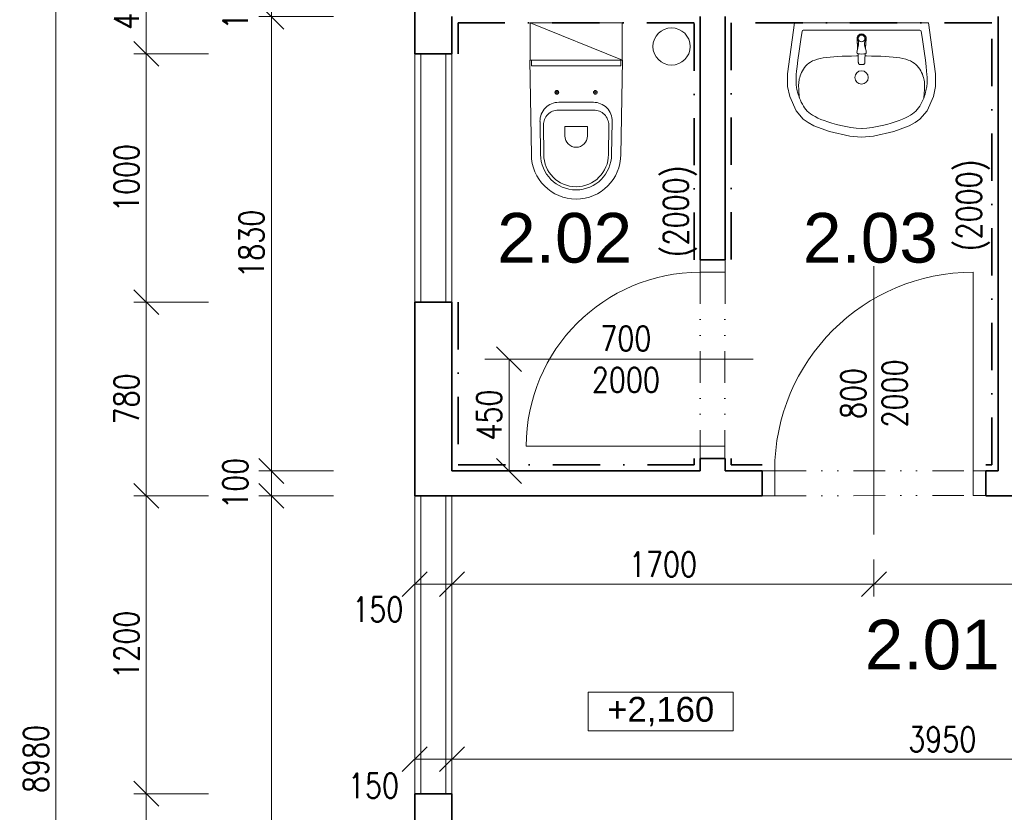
# Model space of a CAD drawing. Header units: millimetres. Extents: x -485339 to 286898, y -1189934 to 1602269.
# Tile 50 of 230: x -76196 to -72230, y -1084377 to -1081185. Entities that reach past the tile are written whole.
import ezdxf

# ---------------------------------------------------------------- set-up
doc = ezdxf.new("R2010")
doc.units = ezdxf.units.MM
doc.header["$LTSCALE"] = 10
doc.linetypes.add('DASHDOT', pattern=[25.4, 12.7, -6.35, 0, -6.35])
doc.linetypes.add('DĚLICÍ2', pattern=[15.875, 6.35, -3.175, 0, -3.175, 0, -3.175])
doc.layers.get('Defpoints').update_dxf_attribs({"lineweight": 0})
for name, color, linetype, lineweight in [('N_dveře', 10, 'Continuous', 18), ('N_ker.dlažba', 10, 'DASHDOT', 35), ('N_popis', 10, 'Continuous', 18), ('N_popis_otvory', 10, 'Continuous', 18), ('St__otvory_dveře', 40, 'Continuous', 18), ('St_kóty', 132, 'Continuous', 18), ('St_otvory_okna', 40, 'Continuous', 18), ('St_plocha_místnosti', 250, 'Continuous', 18), ('St_zařizovací předměty', 252, 'Continuous', 18), ('St_čáry_obrys', 5, 'Continuous', 35), ('St_čáry_plné', 250, 'Continuous', 18), ('ZTI_ST_kanalda', 234, 'Continuous', 18)]:
    doc.layers.add(name, color=color, linetype=linetype, lineweight=lineweight)
doc.styles.add('1_50', font='arial.ttf', dxfattribs={"height": 100})
doc.styles.add('Andy', font='arial.ttf')
doc.styles.get("Standard").update_dxf_attribs({"font": 'simplex.shx', "width": 0.8})
doc.dimstyles.new('stavebníM50 vnitřní', dxfattribs={"dimtxt": 100, "dimasz": 100, "dimexe": 50, "dimexo": 100, "dimgap": 30, "dimtad": 1, "dimdec": 0, "dimtxsty": 'Standard', "dimblk": 'OBLIQUE', "dimcen": 2.5, "dimclrd": 256, "dimclre": 256, "dimclrt": 256, "dimadec": 0, "dimazin": 0, "dimtfac": 1, "dimtdec": 0, "dimtmove": 2, "dimatfit": 2, "dimldrblk": 'OBLIQUE', "dimfxl": 250, "dimfxlon": 1, "dimlwd": -1, "dimlwe": -1, "dimarcsym": 0})

# ---------------------------------------------------------------- blocks, each defined once
blk = doc.blocks.new('G$CC1796412')
at = {"layer": 'St__otvory_dveře', "color": 0, "ltscale": 2}
blk.add_lwpolyline([(850, 0.8), (850, 800.8)], dxfattribs=at)
at = {"layer": 'St__otvory_dveře', "ltscale": 2}
for points in [[(50, 0), (0, 0), (0, -100), (50, -100)], [(900, 0.8), (850, 0.8), (850, -99.2), (900, -99.2)]]:
    blk.add_lwpolyline(points, close=True, dxfattribs=at)
at = {"layer": 'St__otvory_dveře', "linetype": 'DĚLICÍ2', "ltscale": 2}
for points in [[(50, 0), (850, 0.8)], [(50, -100), (850, -99.2)]]:
    blk.add_lwpolyline(points, dxfattribs=at)
at = {"layer": 'St__otvory_dveře', "color": 0, "ltscale": 2}
blk.add_arc((850, 0.8), 800, 90, 180, dxfattribs=at)
blk = doc.blocks.new('G$CB4A84410')
at = {"layer": 'St__otvory_dveře', "ltscale": 2}
for points in [[(100, -50), (100, 0), (0, 0), (0, -50)], [(100.8, -800), (100.8, -750), (0.8, -750), (0.8, -800)]]:
    blk.add_lwpolyline(points, close=True, dxfattribs=at)
at = {"layer": 'St__otvory_dveře', "linetype": 'DĚLICÍ2', "ltscale": 2}
for points in [[(0, -50), (0.8, -750)], [(100, -50), (100.8, -750)]]:
    blk.add_lwpolyline(points, dxfattribs=at)
at = {"layer": 'St__otvory_dveře', "color": 0, "ltscale": 2}
blk.add_lwpolyline([(100.8, -750), (800.8, -750)], dxfattribs=at)
blk.add_arc((100.8, -750), 700, 0, 90, dxfattribs=at)
blk = doc.blocks.new('19252405')
at = {"color": 0}
for p, q in [((-297.4, 289), (-354.4, 263.7)), ((-256, 297.9), (-297.4, 289)), ((-205.9, 297.8), (-256, 297.9)), ((-0.1, 270), (-205.9, 297.8)), ((-354.4, 263.7), (-387.8, 235.1)), ((-328.1, 238.5), (-335.7, 234)), ((-319.9, 242.7), (-328.1, 238.5)), ((-311.4, 246.6), (-319.9, 242.7)), ((-303, 250), (-311.4, 246.6)), ((-294.7, 253.1), (-303, 250)), ((-296.5, 251), (-303, 250)), ((-289.1, 251.8), (-296.5, 251)), ((-287, 255.6), (-294.7, 253.1)), ((-281, 252.4), (-289.1, 251.8)), ((-279.9, 257.7), (-287, 255.6)), ((-272.6, 252.9), (-281, 252.4)), ((-273.6, 259.4), (-279.9, 257.7)), ((-267.9, 260.7), (-273.6, 259.4)), ((-264.3, 253.2), (-272.6, 252.9)), ((-262.5, 261.7), (-267.9, 260.7)), ((-256.6, 253.4), (-264.3, 253.2)), ((-257.4, 262.5), (-262.5, 261.7)), ((-252.3, 263.1), (-257.4, 262.5)), ((-249.5, 253.4), (-256.6, 253.4)), ((-247.3, 263.5), (-252.3, 263.1)), ((-243.2, 253.2), (-249.5, 253.4)), ((-242, 263.9), (-247.3, 263.5)), ((-237.2, 252.7), (-243.2, 253.2)), ((-236, 264), (-242, 263.9)), ((-231.5, 252), (-237.2, 252.7)), ((-228.7, 263.9), (-236, 264)), ((-225.7, 250.8), (-231.5, 252)), ((-219.5, 263.5), (-228.7, 263.9)), ((-219.7, 249.3), (-225.7, 250.8)), ((-213.4, 247.2), (-219.7, 249.3)), ((-208.3, 262.9), (-219.5, 263.5)), ((-206.7, 244.7), (-213.4, 247.2)), ((-194.3, 261.8), (-208.3, 262.9)), ((-199.8, 241.7), (-206.7, 244.7)), ((-192.9, 238.2), (-199.8, 241.7)), ((-175.7, 260), (-194.3, 261.8)), ((-186.2, 234.2), (-192.9, 238.2)), ((-149.9, 256.8), (-175.7, 260)), ((-114.5, 252), (-149.9, 256.8)), ((-67.2, 245), (-114.5, 252)), ((-34.3, 239.9), (-67.2, 245)), ((-0.1, 270), (0.1, -270)), ((-402, 215.6), (-415, 191.7)), ((-387.8, 235.1), (-402, 215.6)), ((-366.9, 205.2), (-372.4, 197)), ((-361.2, 212.3), (-366.9, 205.2)), ((-355.4, 218.6), (-361.2, 212.3)), ((-349.3, 224.2), (-355.4, 218.6)), ((-342.8, 229.3), (-349.3, 224.2)), ((-335.7, 234), (-342.8, 229.3)), ((-179.7, 229.6), (-186.2, 234.2)), ((-173.6, 224.5), (-179.7, 229.6)), ((-168, 218.8), (-173.6, 224.5)), ((-162.7, 212.4), (-168, 218.8)), ((-158, 205.2), (-162.7, 212.4)), ((-153.7, 197.1), (-158, 205.2)), ((-30.1, 235), (-29.9, -235)), ((-415, 191.7), (-438, 129.3)), ((-388.8, 164.5), (-394.1, 150.9)), ((-383.4, 176.7), (-388.8, 164.5)), ((-377.9, 187.5), (-383.4, 176.7)), ((-372.4, 197), (-377.9, 187.5)), ((-149.9, 188), (-153.7, 197.1)), ((-146.7, 177.9), (-149.9, 188)), ((-143.9, 166.8), (-146.7, 177.9)), ((-141.5, 154.5), (-143.9, 166.8)), ((-438, 129.3), (-456.2, 47.3)), ((-404.5, 119.4), (-409.5, 101.6)), ((-399.3, 135.8), (-404.5, 119.4)), ((-394.1, 150.9), (-399.3, 135.8)), ((-139.5, 141.3), (-141.5, 154.5)), ((-137.9, 127), (-139.5, 141.3)), ((-136.6, 111.6), (-137.9, 127)), ((-414.2, 82.9), (-418.2, 63.2)), ((-409.5, 101.6), (-414.2, 82.9)), ((-135.5, 95.2), (-136.6, 111.6)), ((-134.7, 77.8), (-135.5, 95.2)), ((-456.2, 47.3), (-460, -0.1)), ((-421.5, 42.6), (-423.8, 21.2)), ((-418.2, 63.2), (-421.5, 42.6)), ((-134.1, 59.5), (-134.7, 77.8)), ((-133.8, 40.3), (-134.1, 59.5)), ((-133.5, 20.5), (-133.8, 40.3)), ((-423.8, 21.2), (-425.1, -1.9)), ((-423.8, -21.5), (-425.1, 1.7)), ((-167.6, 4.8), (-167.7, 2.2)), ((-167.7, 2.2), (-167.7, 0)), ((-167.5, 6.7), (-167.6, 4.8)), ((-167.4, 8), (-167.5, 6.7)), ((-167.2, 9), (-167.4, 8)), ((-167, 9.6), (-167.2, 9)), ((-166.7, 10.2), (-167, 9.6)), ((-166.5, 10.7), (-166.7, 10.2)), ((-166.2, 11.1), (-166.5, 10.7)), ((-165.8, 11.4), (-166.2, 11.1)), ((-165.5, 11.7), (-165.8, 11.4)), ((-165.1, 11.9), (-165.5, 11.7)), ((-164.7, 12.1), (-165.1, 11.9)), ((-164.2, 12.3), (-164.7, 12.1)), ((-163.7, 12.5), (-164.2, 12.3)), ((-163.2, 12.6), (-163.7, 12.5)), ((-162.5, 12.7), (-163.2, 12.6)), ((-161.8, 12.9), (-162.5, 12.7)), ((-160.9, 13), (-161.8, 12.9)), ((-159.9, 13), (-160.9, 13)), ((-158.7, 13.1), (-159.9, 13)), ((-157.3, 13.2), (-158.7, 13.1)), ((-155.5, 13.3), (-157.3, 13.2)), ((-153.4, 13.3), (-155.5, 13.3)), ((-150.9, 13.4), (-153.4, 13.3)), ((-148.1, 13.5), (-150.9, 13.4)), ((-145, 13.6), (-148.1, 13.5)), ((-141.7, 13.6), (-145, 13.6)), ((-138.2, 13.8), (-141.7, 13.6)), ((-134.6, 13.9), (-138.2, 13.8)), ((-131.1, 14), (-134.6, 13.9)), ((-133.5, 13.9), (-133.5, 20.5)), ((-127.5, 14.2), (-131.1, 14)), ((-124.2, 14.4), (-127.5, 14.2)), ((-125.2, 8.9), (-125.9, 0)), ((-124.7, 12.6), (-125.2, 8.9)), ((-123.5, 16.6), (-124.7, 12.6)), ((-122.5, 18), (-123.5, 16.6)), ((-120.2, 19), (-122.5, 18)), ((-113.5, 18.2), (-120.2, 19)), ((-100.4, 14.6), (-113.5, 18.2)), ((-101.7, 15.8), (-104.1, 15.6)), ((-99.2, 15.9), (-101.7, 15.8)), ((-90.4, 12.4), (-100.4, 14.6)), ((-96.8, 16.1), (-99.2, 15.9)), ((-94.8, 16.2), (-96.8, 16.1)), ((-92.9, 16.4), (-94.8, 16.2)), ((-91.1, 16.5), (-92.9, 16.4)), ((-89.5, 16.6), (-91.1, 16.5)), ((-85, 11.7), (-90.4, 12.4)), ((-88, 16.7), (-89.5, 16.6)), ((-86.5, 16.8), (-88, 16.7)), ((-85, 16.9), (-86.5, 16.8)), ((-83.5, 17), (-85, 16.9)), ((-80.9, 12), (-85, 11.7)), ((-82, 17.1), (-83.5, 17)), ((-80.6, 17.2), (-82, 17.1)), ((-76.4, 13), (-80.9, 12)), ((-79.2, 17.3), (-80.6, 17.2)), ((-78, 17.4), (-79.2, 17.3)), ((-76.8, 17.5), (-78, 17.4)), ((-75.7, 17.5), (-76.8, 17.5)), ((-70.6, 14.3), (-76.4, 13)), ((-74.6, 17.6), (-75.7, 17.5)), ((-73.6, 17.7), (-74.6, 17.6)), ((-72.5, 17.8), (-73.6, 17.7)), ((-71.4, 17.8), (-72.5, 17.8)), ((-70.3, 17.9), (-71.4, 17.8)), ((-63.6, 15), (-70.6, 14.3)), ((-69, 17.9), (-70.3, 17.9)), ((-67.6, 18), (-69, 17.9)), ((-65.9, 18.1), (-67.6, 18)), ((-64, 18.1), (-65.9, 18.1)), ((-61.7, 18.2), (-64, 18.1)), ((-55.3, 16.9), (-55.3, 16.9)), ((-49.8, 12.9), (-49.8, 12.9)), ((-46.2, 7), (-46.2, 7)), ((-456.2, -47.5), (-460, -0.1)), ((-421.5, -42.8), (-423.8, -21.5)), ((-167.7, -2.3), (-167.7, 0)), ((-167.6, -4.9), (-167.7, -2.3)), ((-167.5, -6.8), (-167.6, -4.9)), ((-167.4, -8.1), (-167.5, -6.8)), ((-167.2, -9), (-167.4, -8.1)), ((-167, -9.7), (-167.2, -9)), ((-166.7, -10.3), (-167, -9.7)), ((-166.4, -10.8), (-166.7, -10.3)), ((-166.1, -11.2), (-166.4, -10.8)), ((-165.8, -11.5), (-166.1, -11.2)), ((-165.5, -11.8), (-165.8, -11.5)), ((-165.1, -12), (-165.5, -11.8)), ((-164.7, -12.2), (-165.1, -12)), ((-164.2, -12.4), (-164.7, -12.2)), ((-163.7, -12.6), (-164.2, -12.4)), ((-163.2, -12.7), (-163.7, -12.6)), ((-162.5, -12.8), (-163.2, -12.7)), ((-161.8, -12.9), (-162.5, -12.8)), ((-160.9, -13), (-161.8, -12.9)), ((-159.9, -13.1), (-160.9, -13)), ((-158.7, -13.2), (-159.9, -13.1)), ((-157.3, -13.3), (-158.7, -13.2)), ((-155.5, -13.3), (-157.3, -13.3)), ((-153.4, -13.4), (-155.5, -13.3)), ((-150.9, -13.5), (-153.4, -13.4)), ((-148.1, -13.5), (-150.9, -13.5)), ((-145, -13.6), (-148.1, -13.5)), ((-141.6, -13.7), (-145, -13.6)), ((-138.2, -13.8), (-141.6, -13.7)), ((-134.6, -13.9), (-138.2, -13.8)), ((-131, -14.1), (-134.6, -13.9)), ((-133.5, -20.5), (-133.7, -40.4)), ((-133.5, -14), (-133.5, -20.5)), ((-127.5, -14.3), (-131, -14.1)), ((-124.2, -14.4), (-127.5, -14.3)), ((-125.2, -8.9), (-125.9, 0)), ((-124.7, -12.6), (-125.2, -8.9)), ((-123.4, -16.6), (-124.7, -12.6)), ((-122.5, -18.1), (-123.4, -16.6)), ((-120.2, -19.1), (-122.5, -18.1)), ((-113.5, -18.2), (-120.2, -19.1)), ((-100.4, -14.7), (-113.5, -18.2)), ((-101.7, -15.8), (-104.1, -15.6)), ((-99.2, -16), (-101.7, -15.8)), ((-90.4, -12.4), (-100.4, -14.7)), ((-96.8, -16.1), (-99.2, -16)), ((-94.7, -16.3), (-96.8, -16.1)), ((-92.9, -16.4), (-94.7, -16.3)), ((-91.1, -16.5), (-92.9, -16.4)), ((-89.5, -16.6), (-91.1, -16.5)), ((-85, -11.7), (-90.4, -12.4)), ((-88, -16.7), (-89.5, -16.6)), ((-86.5, -16.8), (-88, -16.7)), ((-85, -16.9), (-86.5, -16.8)), ((-80.8, -12.1), (-85, -11.7)), ((-83.5, -17), (-85, -16.9)), ((-82, -17.1), (-83.5, -17)), ((-80.6, -17.2), (-82, -17.1)), ((-76.4, -13), (-80.8, -12.1)), ((-79.2, -17.3), (-80.6, -17.2)), ((-78, -17.4), (-79.2, -17.3)), ((-76.8, -17.5), (-78, -17.4)), ((-75.7, -17.6), (-76.8, -17.5)), ((-70.6, -14.3), (-76.4, -13)), ((-74.6, -17.7), (-75.7, -17.6)), ((-73.5, -17.7), (-74.6, -17.7)), ((-72.5, -17.8), (-73.5, -17.7)), ((-71.4, -17.9), (-72.5, -17.8)), ((-70.3, -17.9), (-71.4, -17.9)), ((-63.6, -15), (-70.6, -14.3)), ((-69, -18), (-70.3, -17.9)), ((-67.6, -18), (-69, -18)), ((-65.9, -18.1), (-67.6, -18)), ((-63.9, -18.2), (-65.9, -18.1)), ((-61.6, -18.2), (-63.9, -18.2)), ((-55.3, -16.9), (-55.3, -16.9)), ((-49.8, -12.9), (-49.8, -12.9)), ((-46.2, -7.1), (-46.2, -7.1)), ((-44.9, 0), (-44.9, 0)), ((-438, -129.6), (-456.2, -47.5)), ((-418.2, -63.4), (-421.5, -42.8)), ((-414.1, -83.1), (-418.2, -63.4)), ((-134.7, -77.8), (-135.5, -95.2)), ((-134.1, -59.5), (-134.7, -77.8)), ((-133.7, -40.4), (-134.1, -59.5)), ((-409.5, -101.8), (-414.1, -83.1)), ((-404.4, -119.5), (-409.5, -101.8)), ((-136.5, -111.6), (-137.8, -127)), ((-135.5, -95.2), (-136.5, -111.6)), ((-414.9, -191.9), (-438, -129.6)), ((-399.3, -136), (-404.4, -119.5)), ((-394, -151.1), (-399.3, -136)), ((-388.7, -164.7), (-394, -151.1)), ((-141.4, -154.6), (-143.8, -166.8)), ((-139.4, -141.4), (-141.4, -154.6)), ((-137.8, -127), (-139.4, -141.4)), ((-401.9, -215.8), (-414.9, -191.9)), ((-383.3, -176.9), (-388.7, -164.7)), ((-377.8, -187.7), (-383.3, -176.9)), ((-372.3, -197.1), (-377.8, -187.7)), ((-366.8, -205.3), (-372.3, -197.1)), ((-153.6, -197.1), (-157.9, -205.2)), ((-149.9, -188.1), (-153.6, -197.1)), ((-146.6, -178), (-149.9, -188.1)), ((-143.8, -166.8), (-146.6, -178)), ((-387.7, -235.3), (-401.9, -215.8)), ((-354.3, -263.9), (-387.7, -235.3)), ((-361.1, -212.5), (-366.8, -205.3)), ((-355.3, -218.8), (-361.1, -212.5)), ((-349.1, -224.4), (-355.3, -218.8)), ((-342.6, -229.5), (-349.1, -224.4)), ((-335.6, -234.2), (-342.6, -229.5)), ((-328, -238.7), (-335.6, -234.2)), ((-186.1, -234.3), (-192.8, -238.3)), ((-179.6, -229.7), (-186.1, -234.3)), ((-173.5, -224.6), (-179.6, -229.7)), ((-167.9, -218.9), (-173.5, -224.6)), ((-162.6, -212.5), (-167.9, -218.9)), ((-157.9, -205.2), (-162.6, -212.5)), ((-297.3, -289.2), (-354.3, -263.9)), ((-319.8, -242.9), (-328, -238.7)), ((-311.3, -246.7), (-319.8, -242.9)), ((-302.9, -250.2), (-311.3, -246.7)), ((-296.4, -251.1), (-302.9, -250.2)), ((-294.6, -253.2), (-302.9, -250.2)), ((-289, -251.9), (-296.4, -251.1)), ((-286.8, -255.8), (-294.6, -253.2)), ((-280.8, -252.6), (-289, -251.9)), ((-279.8, -257.9), (-286.8, -255.8)), ((-272.5, -253), (-280.8, -252.6)), ((-273.5, -259.5), (-279.8, -257.9)), ((-267.7, -260.8), (-273.5, -259.5)), ((-264.2, -253.4), (-272.5, -253)), ((-262.4, -261.8), (-267.7, -260.8)), ((-256.4, -253.5), (-264.2, -253.4)), ((-257.3, -262.6), (-262.4, -261.8)), ((-252.2, -263.2), (-257.3, -262.6)), ((-249.4, -253.5), (-256.4, -253.5)), ((-247.1, -263.7), (-252.2, -263.2)), ((-243, -253.3), (-249.4, -253.5)), ((-241.9, -264), (-247.1, -263.7)), ((-237.1, -252.9), (-243, -253.3)), ((-235.9, -264.1), (-241.9, -264)), ((-231.4, -252.1), (-237.1, -252.9)), ((-228.5, -264), (-235.9, -264.1)), ((-225.6, -250.9), (-231.4, -252.1)), ((-219.4, -263.7), (-228.5, -264)), ((-219.6, -249.4), (-225.6, -250.9)), ((-213.2, -247.3), (-219.6, -249.4)), ((-208.1, -263), (-219.4, -263.7)), ((-206.6, -244.8), (-213.2, -247.3)), ((-194.2, -261.9), (-208.1, -263)), ((-199.7, -241.8), (-206.6, -244.8)), ((0.1, -270), (-205.7, -297.9)), ((-192.8, -238.3), (-199.7, -241.8)), ((-175.6, -260), (-194.2, -261.9)), ((-149.8, -256.9), (-175.6, -260)), ((-114.4, -252.1), (-149.8, -256.9)), ((-67, -245.1), (-114.4, -252.1)), ((-34.2, -239.9), (-67, -245.1)), ((-255.9, -298), (-297.3, -289.2)), ((-205.7, -297.9), (-255.9, -298))]:
    blk.add_line(p, q, dxfattribs=at)
for centre, major_axis, start_param, end_param in [((-35.1, 235), (3.54, 3.54), 5.498034, 6.914051), ((-220, -0.1), (19.1, 19.1), 0.785398, 7.068583), ((-62.9, 0), (-9.75, 9.75), -0.785398, 5.497787), ((-62.9, 0), (10.6, 10.6), 3.881371, 7.115283), ((-61.7, 2.9), (-10.9, 10.9), -1.209553, -0.785152), ((-62.3, 1.5), (11.9, 11.9), 6.239989, 6.644428), ((-63.3, 0.6), (-12.9, 12.9), 4.290124, 4.669192), ((-64.8, 0), (-14, 14), 3.927237, 4.290124), ((-61.7, -2.9), (-10.9, 10.9), 2.356441, 2.780842), ((-62.3, -1.5), (11.9, 11.9), 4.351639, 4.756078), ((-63.3, -0.6), (-12.9, 12.9), 3.185282, 3.564351), ((-64.8, 0), (-14, 14), 3.564351, 3.927237), ((-34.9, -235), (-3.54, 3.54), 2.51122, 3.927237)]:
    blk.add_ellipse(centre, major_axis=major_axis, ratio=1, start_param=start_param, end_param=end_param, dxfattribs=at)
blk = doc.blocks.new('A$C013A1A01')
at = {"layer": 'St_zařizovací předměty', "color": 0}
for p, q in [((0, 560), (6.8, 176.7)), ((373.6, 560), (0, 560)), ((6.5, 560.1), (6.9, 537)), ((367.1, 560.1), (366.7, 537)), ((373.6, 560), (366.8, 176.7)), ((366.7, 537), (6.9, 537)), ((109.3, 437.5), (109.3, 422.5)), ((264.3, 437.5), (264.3, 422.5)), ((101.8, 430), (116.8, 430)), ((271.8, 430), (256.8, 430)), ((186.8, 358.5), (115.3, 358.5)), ((186.8, 390), (117.3, 390)), ((186.8, 390), (256.3, 390)), ((186.8, 358.5), (258.3, 358.5)), ((41.4, 312.6), (43.8, 177.4)), ((55.3, 298), (56.4, 177.6)), ((141.4, 291.1), (141.4, 254.2)), ((186.8, 292.1), (142.4, 292.1)), ((186.8, 292.1), (231.2, 292.1)), ((232.2, 291.1), (232.2, 254.2)), ((318.3, 298), (317.2, 177.6)), ((332.3, 312.6), (329.8, 177.4))]:
    blk.add_line(p, q, dxfattribs=at)
blk.add_lwpolyline([(1.8, 560), (371.8, 560), (371.8, 710), (1.8, 710)], close=True, dxfattribs=at)
blk.add_lwpolyline([(1.8, 710), (373.6, 560)], dxfattribs=at)
for centre in [(109.3, 430), (264.3, 430)]:
    blk.add_circle(centre, 7.5, dxfattribs=at)
for centre, radius, start, end in [((117.3, 314), 76, 90, 181.0487), ((115.3, 298.5), 60, 90, 180.5216), ((256.3, 314), 76, 358.9513, 90), ((258.3, 298.5), 60, 359.4784, 90), ((142.4, 291.1), 1, 90, 180), ((231.2, 291.1), 1, 0, 90), ((186.8, 254.2), 45.4, 180, 270), ((186.8, 254.2), 45.4, 270, 0), ((186.8, 180), 180, 180, 270), ((186.8, 180), 143, 180, 270), ((186.8, 180), 130.4, 180, 270), ((186.8, 180), 143, 270, 0), ((186.8, 180), 130.4, 270, 0), ((186.8, 180), 180, 270, 0)]:
    blk.add_arc(centre, radius, start, end, dxfattribs=at)
blk = doc.blocks.new('_OBLIQUE')
at = {"color": 0, "linetype": 'ByBlock'}
blk.add_line((-0.5, -0.5), (0.5, 0.5), dxfattribs=at)
blk = doc.blocks.new('*D6342')
at = {"layer": 'Defpoints', "color": 0}
for p in [(-74454.9, -1081072.4), (-75182.4, -1081172.4), (-74454.9, -1081172.4)]:
    blk.add_point(p, dxfattribs=at)
at = {"layer": 'St_kóty'}
for p, q in [((-74932.4, -1081072.4), (-75232.4, -1081072.4)), ((-75182.4, -1081072.4), (-75182.4, -1081172.4)), ((-74932.4, -1081172.4), (-75232.4, -1081172.4))]:
    blk.add_line(p, q, dxfattribs=at)
at = {"layer": 'St_kóty', "linetype": 'ByBlock', "xscale": 100, "yscale": 100, "zscale": 100}
for p, rotation in [((-75182.4, -1081072.4), 90), ((-75182.4, -1081172.4), 270)]:
    blk.add_blockref('_OBLIQUE', p, dxfattribs=dict(at, rotation=rotation))
at = {"layer": 'St_kóty', "insert": (-75327.4, -1081122.4), "char_height": 100, "attachment_point": 5, "rotation": 90}
blk.add_mtext('100', dxfattribs=at)
blk = doc.blocks.new('*D6343')
at = {"layer": 'Defpoints', "color": 0}
for p in [(-74454.9, -1081172.4), (-75182.4, -1083002.4), (-74454.9, -1083002.4)]:
    blk.add_point(p, dxfattribs=at)
at = {"layer": 'St_kóty'}
for p, q in [((-74932.4, -1081172.4), (-75232.4, -1081172.4)), ((-75182.4, -1081172.4), (-75182.4, -1083002.4)), ((-74932.4, -1083002.4), (-75232.4, -1083002.4))]:
    blk.add_line(p, q, dxfattribs=at)
at = {"layer": 'St_kóty', "linetype": 'ByBlock', "xscale": 100, "yscale": 100, "zscale": 100}
for p, rotation in [((-75182.4, -1081172.4), 90), ((-75182.4, -1083002.4), 270)]:
    blk.add_blockref('_OBLIQUE', p, dxfattribs=dict(at, rotation=rotation))
at = {"layer": 'St_kóty', "insert": (-75262.4, -1082087.4), "char_height": 100, "attachment_point": 5, "rotation": 90}
blk.add_mtext('1830', dxfattribs=at)
blk = doc.blocks.new('*D6344')
at = {"layer": 'Defpoints', "color": 0}
for p in [(-74454.9, -1083002.4), (-75182.4, -1083102.4), (-74454.9, -1083102.4)]:
    blk.add_point(p, dxfattribs=at)
at = {"layer": 'St_kóty'}
for p, q in [((-74932.4, -1083002.4), (-75232.4, -1083002.4)), ((-75182.4, -1083002.4), (-75182.4, -1083102.4)), ((-74932.4, -1083102.4), (-75232.4, -1083102.4))]:
    blk.add_line(p, q, dxfattribs=at)
at = {"layer": 'St_kóty', "linetype": 'ByBlock', "xscale": 100, "yscale": 100, "zscale": 100}
for p, rotation in [((-75182.4, -1083002.4), 90), ((-75182.4, -1083102.4), 270)]:
    blk.add_blockref('_OBLIQUE', p, dxfattribs=dict(at, rotation=rotation))
at = {"layer": 'St_kóty', "insert": (-75327.4, -1083052.4), "char_height": 100, "attachment_point": 5, "rotation": 90}
blk.add_mtext('100', dxfattribs=at)
blk = doc.blocks.new('*D6345')
at = {"layer": 'Defpoints', "color": 0}
for p in [(-74454.9, -1083102.4), (-75182.4, -1088502.4), (-74454.9, -1088502.4)]:
    blk.add_point(p, dxfattribs=at)
at = {"layer": 'St_kóty'}
for p, q in [((-74932.4, -1083102.4), (-75232.4, -1083102.4)), ((-75182.4, -1083102.4), (-75182.4, -1088502.4)), ((-74932.4, -1088502.4), (-75232.4, -1088502.4))]:
    blk.add_line(p, q, dxfattribs=at)
at = {"layer": 'St_kóty', "linetype": 'ByBlock', "xscale": 100, "yscale": 100, "zscale": 100}
for p, rotation in [((-75182.4, -1083102.4), 90), ((-75182.4, -1088502.4), 270)]:
    blk.add_blockref('_OBLIQUE', p, dxfattribs=dict(at, rotation=rotation))
at = {"layer": 'St_kóty', "insert": (-75262.4, -1085802.4), "char_height": 100, "attachment_point": 5, "rotation": 90}
blk.add_mtext('5400', dxfattribs=at)
blk = doc.blocks.new('*D6347')
at = {"layer": 'Defpoints', "color": 0}
for p in [(-75686.2, -1084302.4), (-74604.9, -1084302.4), (-74604.9, -1088652.4)]:
    blk.add_point(p, dxfattribs=at)
at = {"layer": 'St_kóty'}
for p, q in [((-75436.2, -1084302.4), (-75736.2, -1084302.4)), ((-75686.2, -1088652.4), (-75686.2, -1084302.4)), ((-75436.2, -1088652.4), (-75736.2, -1088652.4))]:
    blk.add_line(p, q, dxfattribs=at)
at = {"layer": 'St_kóty', "linetype": 'ByBlock', "xscale": 100, "yscale": 100, "zscale": 100}
for p, rotation in [((-75686.2, -1084302.4), 90), ((-75686.2, -1088652.4), 270)]:
    blk.add_blockref('_OBLIQUE', p, dxfattribs=dict(at, rotation=rotation))
at = {"layer": 'St_kóty', "insert": (-75766.2, -1086477.4), "char_height": 100, "attachment_point": 5, "rotation": 90}
blk.add_mtext('4350', dxfattribs=at)
blk = doc.blocks.new('*D6348')
at = {"layer": 'Defpoints', "color": 0}
for p in [(-75686.2, -1083102.4), (-74604.9, -1083102.4), (-74604.9, -1084302.4)]:
    blk.add_point(p, dxfattribs=at)
at = {"layer": 'St_kóty'}
for p, q in [((-75436.2, -1083102.4), (-75736.2, -1083102.4)), ((-75686.2, -1084302.4), (-75686.2, -1083102.4)), ((-75436.2, -1084302.4), (-75736.2, -1084302.4))]:
    blk.add_line(p, q, dxfattribs=at)
at = {"layer": 'St_kóty', "linetype": 'ByBlock', "xscale": 100, "yscale": 100, "zscale": 100}
for p, rotation in [((-75686.2, -1083102.4), 90), ((-75686.2, -1084302.4), 270)]:
    blk.add_blockref('_OBLIQUE', p, dxfattribs=dict(at, rotation=rotation))
at = {"layer": 'St_kóty', "insert": (-75766.2, -1083702.4), "char_height": 100, "attachment_point": 5, "rotation": 90}
blk.add_mtext('1200', dxfattribs=at)
blk = doc.blocks.new('*D6349')
at = {"layer": 'Defpoints', "color": 0}
for p in [(-75686.2, -1082322.4), (-74579.9, -1082322.4), (-74604.9, -1083102.4)]:
    blk.add_point(p, dxfattribs=at)
at = {"layer": 'St_kóty'}
for p, q in [((-75436.2, -1082322.4), (-75736.2, -1082322.4)), ((-75686.2, -1083102.4), (-75686.2, -1082322.4)), ((-75436.2, -1083102.4), (-75736.2, -1083102.4))]:
    blk.add_line(p, q, dxfattribs=at)
at = {"layer": 'St_kóty', "linetype": 'ByBlock', "xscale": 100, "yscale": 100, "zscale": 100}
for p, rotation in [((-75686.2, -1082322.4), 90), ((-75686.2, -1083102.4), 270)]:
    blk.add_blockref('_OBLIQUE', p, dxfattribs=dict(at, rotation=rotation))
at = {"layer": 'St_kóty', "insert": (-75766.2, -1082712.4), "char_height": 100, "attachment_point": 5, "rotation": 90}
blk.add_mtext('780', dxfattribs=at)
blk = doc.blocks.new('*D6350')
at = {"layer": 'Defpoints', "color": 0}
for p in [(-75686.2, -1081322.4), (-74604.9, -1081322.4), (-74579.9, -1082322.4)]:
    blk.add_point(p, dxfattribs=at)
at = {"layer": 'St_kóty'}
for p, q in [((-75436.2, -1081322.4), (-75736.2, -1081322.4)), ((-75686.2, -1082322.4), (-75686.2, -1081322.4)), ((-75436.2, -1082322.4), (-75736.2, -1082322.4))]:
    blk.add_line(p, q, dxfattribs=at)
at = {"layer": 'St_kóty', "linetype": 'ByBlock', "xscale": 100, "yscale": 100, "zscale": 100}
for p, rotation in [((-75686.2, -1081322.4), 90), ((-75686.2, -1082322.4), 270)]:
    blk.add_blockref('_OBLIQUE', p, dxfattribs=dict(at, rotation=rotation))
at = {"layer": 'St_kóty', "insert": (-75766.2, -1081822.4), "char_height": 100, "attachment_point": 5, "rotation": 90}
blk.add_mtext('1000', dxfattribs=at)
blk = doc.blocks.new('*D6351')
at = {"layer": 'Defpoints', "color": 0}
for p in [(-75686.2, -1080922.4), (-74579.9, -1080922.4), (-74604.9, -1081322.4)]:
    blk.add_point(p, dxfattribs=at)
at = {"layer": 'St_kóty'}
for p, q in [((-75436.2, -1080922.4), (-75736.2, -1080922.4)), ((-75686.2, -1081322.4), (-75686.2, -1080922.4)), ((-75436.2, -1081322.4), (-75736.2, -1081322.4))]:
    blk.add_line(p, q, dxfattribs=at)
at = {"layer": 'St_kóty', "linetype": 'ByBlock', "xscale": 100, "yscale": 100, "zscale": 100}
for p, rotation in [((-75686.2, -1080922.4), 90), ((-75686.2, -1081322.4), 270)]:
    blk.add_blockref('_OBLIQUE', p, dxfattribs=dict(at, rotation=rotation))
at = {"layer": 'St_kóty', "insert": (-75766.2, -1081122.4), "char_height": 100, "attachment_point": 5, "rotation": 90}
blk.add_mtext('400', dxfattribs=at)
blk = doc.blocks.new('*D6354')
at = {"layer": 'Defpoints', "color": 0}
for p in [(-74604.9, -1079672.4), (-76050.7, -1088652.4), (-74604.9, -1088652.4)]:
    blk.add_point(p, dxfattribs=at)
at = {"layer": 'St_kóty'}
for p, q in [((-75800.7, -1079672.4), (-76100.7, -1079672.4)), ((-76050.7, -1079672.4), (-76050.7, -1088652.4)), ((-75800.7, -1088652.4), (-76100.7, -1088652.4))]:
    blk.add_line(p, q, dxfattribs=at)
at = {"layer": 'St_kóty', "linetype": 'ByBlock', "xscale": 100, "yscale": 100, "zscale": 100}
for p, rotation in [((-76050.7, -1079672.4), 90), ((-76050.7, -1088652.4), 270)]:
    blk.add_blockref('_OBLIQUE', p, dxfattribs=dict(at, rotation=rotation))
at = {"layer": 'St_kóty', "insert": (-76130.7, -1084162.4), "char_height": 100, "attachment_point": 5, "rotation": 90}
blk.add_mtext('8980', dxfattribs=at)
blk = doc.blocks.new('*D6355')
at = {"layer": 'Defpoints', "color": 0}
for p in [(-74322.8, -1082552.4), (-74322.8, -1083002.4), (-74224.9, -1083002.4)]:
    blk.add_point(p, dxfattribs=at)
at = {"layer": 'St_kóty'}
for p, q in [((-74224.9, -1082552.4), (-74174.9, -1082552.4)), ((-74224.9, -1082552.4), (-74224.9, -1083002.4)), ((-74224.9, -1083002.4), (-74174.9, -1083002.4))]:
    blk.add_line(p, q, dxfattribs=at)
at = {"layer": 'St_kóty', "linetype": 'ByBlock', "xscale": 100, "yscale": 100, "zscale": 100}
for p, rotation in [((-74224.9, -1082552.4), 90), ((-74224.9, -1083002.4), 270)]:
    blk.add_blockref('_OBLIQUE', p, dxfattribs=dict(at, rotation=rotation))
at = {"layer": 'St_kóty', "insert": (-74304.9, -1082777.4), "char_height": 100, "attachment_point": 5, "rotation": 90}
blk.add_mtext('450', dxfattribs=at)
blk = doc.blocks.new('*D6356')
at = {"layer": 'Defpoints', "color": 0}
for p in [(-74604.9, -1083102.4), (-74454.9, -1083102.4), (-74454.9, -1083458.8)]:
    blk.add_point(p, dxfattribs=at)
at = {"layer": 'St_kóty'}
for p, q in [((-74604.9, -1083208.8), (-74604.9, -1083508.8)), ((-74454.9, -1083208.8), (-74454.9, -1083508.8)), ((-74604.9, -1083458.8), (-74454.9, -1083458.8))]:
    blk.add_line(p, q, dxfattribs=at)
at = {"layer": 'St_kóty', "linetype": 'ByBlock', "xscale": 100, "yscale": 100, "zscale": 100, "rotation": 180}
blk.add_blockref('_OBLIQUE', (-74604.9, -1083458.8), dxfattribs=at)
at = {"layer": 'St_kóty', "linetype": 'ByBlock', "xscale": 100, "yscale": 100, "zscale": 100}
blk.add_blockref('_OBLIQUE', (-74454.9, -1083458.8), dxfattribs=at)
at = {"layer": 'St_kóty', "insert": (-74753.7, -1083560.1), "char_height": 100, "attachment_point": 5}
blk.add_mtext('150', dxfattribs=at)
blk = doc.blocks.new('*D6357')
at = {"layer": 'Defpoints', "color": 0}
for p in [(-74454.9, -1083102.4), (-72754.9, -1083258.9), (-72754.9, -1083458.8)]:
    blk.add_point(p, dxfattribs=at)
at = {"layer": 'St_kóty'}
for p, q in [((-74454.9, -1083208.8), (-74454.9, -1083508.8)), ((-72754.9, -1083358.9), (-72754.9, -1083508.8)), ((-74454.9, -1083458.8), (-72754.9, -1083458.8))]:
    blk.add_line(p, q, dxfattribs=at)
at = {"layer": 'St_kóty', "linetype": 'ByBlock', "xscale": 100, "yscale": 100, "zscale": 100, "rotation": 180}
blk.add_blockref('_OBLIQUE', (-74454.9, -1083458.8), dxfattribs=at)
at = {"layer": 'St_kóty', "linetype": 'ByBlock', "xscale": 100, "yscale": 100, "zscale": 100}
blk.add_blockref('_OBLIQUE', (-72754.9, -1083458.8), dxfattribs=at)
at = {"layer": 'St_kóty', "insert": (-73604.9, -1083378.8), "char_height": 100, "attachment_point": 5}
blk.add_mtext('1700', dxfattribs=at)
blk = doc.blocks.new('*D6358')
at = {"layer": 'Defpoints', "color": 0}
for p in [(-72754.9, -1083258.9), (-71004.9, -1083258.9), (-71004.9, -1083458.8)]:
    blk.add_point(p, dxfattribs=at)
at = {"layer": 'St_kóty'}
for p, q in [((-72754.9, -1083358.9), (-72754.9, -1083508.8)), ((-71004.9, -1083358.9), (-71004.9, -1083508.8)), ((-72754.9, -1083458.8), (-71004.9, -1083458.8))]:
    blk.add_line(p, q, dxfattribs=at)
at = {"layer": 'St_kóty', "linetype": 'ByBlock', "xscale": 100, "yscale": 100, "zscale": 100, "rotation": 180}
blk.add_blockref('_OBLIQUE', (-72754.9, -1083458.8), dxfattribs=at)
at = {"layer": 'St_kóty', "linetype": 'ByBlock', "xscale": 100, "yscale": 100, "zscale": 100}
blk.add_blockref('_OBLIQUE', (-71004.9, -1083458.8), dxfattribs=at)
at = {"layer": 'St_kóty', "insert": (-71879.9, -1083378.8), "char_height": 100, "attachment_point": 5}
blk.add_mtext('1750', dxfattribs=at)
blk = doc.blocks.new('*D6361')
at = {"layer": 'Defpoints', "color": 0}
for p in [(-74454.9, -1084163.2), (-74604.9, -1084302.4), (-74454.9, -1084302.4)]:
    blk.add_point(p, dxfattribs=at)
at = {"layer": 'St_kóty'}
for p, q in [((-74604.9, -1084202.4), (-74604.9, -1084113.2)), ((-74454.9, -1084202.4), (-74454.9, -1084113.2)), ((-74604.9, -1084163.2), (-74454.9, -1084163.2))]:
    blk.add_line(p, q, dxfattribs=at)
at = {"layer": 'St_kóty', "linetype": 'ByBlock', "xscale": 100, "yscale": 100, "zscale": 100, "rotation": 180}
blk.add_blockref('_OBLIQUE', (-74604.9, -1084163.2), dxfattribs=at)
at = {"layer": 'St_kóty', "linetype": 'ByBlock', "xscale": 100, "yscale": 100, "zscale": 100}
blk.add_blockref('_OBLIQUE', (-74454.9, -1084163.2), dxfattribs=at)
at = {"layer": 'St_kóty', "insert": (-74771.1, -1084270.2), "char_height": 100, "attachment_point": 5}
blk.add_mtext('150', dxfattribs=at)
blk = doc.blocks.new('*D6362')
at = {"layer": 'Defpoints', "color": 0}
for p in [(-70504.9, -1084163.2), (-70504.9, -1084163.2), (-74454.9, -1084302.4)]:
    blk.add_point(p, dxfattribs=at)
at = {"layer": 'St_kóty'}
for p, q in [((-70504.9, -1084063.2), (-70504.9, -1084113.2)), ((-74454.9, -1084202.4), (-74454.9, -1084113.2)), ((-74454.9, -1084163.2), (-70504.9, -1084163.2))]:
    blk.add_line(p, q, dxfattribs=at)
at = {"layer": 'St_kóty', "linetype": 'ByBlock', "xscale": 100, "yscale": 100, "zscale": 100, "rotation": 180}
blk.add_blockref('_OBLIQUE', (-74454.9, -1084163.2), dxfattribs=at)
at = {"layer": 'St_kóty', "linetype": 'ByBlock', "xscale": 100, "yscale": 100, "zscale": 100}
blk.add_blockref('_OBLIQUE', (-70504.9, -1084163.2), dxfattribs=at)
at = {"layer": 'St_kóty', "insert": (-72479.9, -1084083.2), "char_height": 100, "attachment_point": 5}
blk.add_mtext('3950', dxfattribs=at)

msp = doc.modelspace()

# ---------------------------------------------------------------- linework, layer by layer
at = {"layer": 'N_ker.dlažba', "ltscale": 1.5}
for points in [[(-73479.9, -1082152.4), (-73479.9, -1081197.4), (-74429.9, -1081197.4), (-74429.9, -1081322.4)], [(-72304.9, -1082977.4), (-72279.9, -1082977.4), (-72279.9, -1081197.4), (-73329.9, -1081197.4), (-73329.9, -1082152.4)], [(-74429.9, -1082322.4), (-74429.9, -1082977.4), (-73479.9, -1082977.4), (-73479.9, -1082952.4)], [(-73329.9, -1082952.4), (-73329.9, -1082977.4), (-73204.9, -1082977.4)]]:
    msp.add_lwpolyline(points, dxfattribs=at)
at = {"layer": 'N_popis_otvory'}
for points in [[(-72754.9, -1083258.9), (-72754.9, -1082177.6)], [(-74322.8, -1082552.4), (-73241.5, -1082552.4)]]:
    msp.add_lwpolyline(points, dxfattribs=at)
at = {"layer": 'St_kóty'}
msp.add_lwpolyline([(-73905.8, -1083894.1), (-73322.5, -1083894.1), (-73322.5, -1084049.4), (-73905.8, -1084049.4)], close=True, dxfattribs=at)
at = {"layer": 'St_otvory_okna', "ltscale": 2}
for points in [[(-74579.9, -1082322.4), (-74579.9, -1081322.4)], [(-74479.9, -1082322.4), (-74479.9, -1081322.4)], [(-74579.9, -1084302.4), (-74579.9, -1083102.4)], [(-74479.9, -1084302.4), (-74479.9, -1083102.4)]]:
    msp.add_lwpolyline(points, dxfattribs=at)
at = {"layer": 'St_čáry_obrys', "ltscale": 2}
for points in [[(-74604.9, -1080922.4), (-74604.9, -1081322.4)], [(-74454.9, -1081172.4), (-74454.9, -1081322.4)], [(-73454.9, -1081172.4), (-73454.9, -1082152.4)], [(-73354.9, -1081172.4), (-73354.9, -1082152.4)], [(-72254.9, -1081172.4), (-72254.9, -1083002.4)], [(-74454.9, -1081322.4), (-74604.9, -1081322.4)], [(-73454.9, -1082152.4), (-73354.9, -1082152.4)], [(-74604.9, -1082322.4), (-74604.9, -1083102.4)], [(-74454.9, -1082322.4), (-74604.9, -1082322.4)], [(-74454.9, -1082322.4), (-74454.9, -1083002.4)], [(-73454.9, -1082952.4), (-73454.9, -1083002.4)], [(-73454.9, -1082952.4), (-73354.9, -1082952.4)], [(-73354.9, -1082952.4), (-73354.9, -1083002.4)], [(-73454.9, -1083002.4), (-74454.9, -1083002.4)], [(-73204.9, -1083002.4), (-73354.9, -1083002.4)], [(-73204.9, -1083002.4), (-73204.9, -1083102.4)], [(-72304.9, -1083002.4), (-72304.9, -1083102.4)], [(-72254.9, -1083002.4), (-72304.9, -1083002.4)], [(-73204.9, -1083102.4), (-74604.9, -1083102.4)], [(-71454.9, -1083102.4), (-72304.9, -1083102.4)], [(-74604.9, -1084302.4), (-74604.9, -1088652.4)], [(-74454.9, -1084302.4), (-74604.9, -1084302.4)], [(-74454.9, -1088502.4), (-74454.9, -1084302.4)]]:
    msp.add_lwpolyline(points, dxfattribs=at)
at = {"layer": 'St_čáry_plné', "ltscale": 2}
for points in [[(-74604.9, -1082322.4), (-74604.9, -1081322.4)], [(-74454.9, -1081322.4), (-74454.9, -1082322.4)], [(-74604.9, -1084302.4), (-74604.9, -1083102.4)], [(-74454.9, -1083102.4), (-74454.9, -1084302.4)]]:
    msp.add_lwpolyline(points, dxfattribs=at)
at = {"layer": 'ZTI_ST_kanalda', "ltscale": 2}
msp.add_circle((-73570.5, -1081292.8), 75, dxfattribs=at)

# ---------------------------------------------------------------- block references
at = {"layer": 'N_dveře', "ltscale": 2, "xscale": -1}
msp.add_blockref('G$CB4A84410', (-73354.9, -1082152.4), dxfattribs=at)
at = {"layer": 'N_dveře', "ltscale": 2}
msp.add_blockref('G$CC1796412', (-73204.9, -1083002.4), dxfattribs=at)
at = {"layer": 'St_zařizovací předměty', "ltscale": 0.5}
msp.add_blockref('A$C013A1A01', (-74141.7, -1081907.4), dxfattribs=at)
at = {"layer": 'St_zařizovací předměty', "rotation": 89.99999999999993}
msp.add_blockref('19252405', (-72804.9, -1081197.4), dxfattribs=at)

# ---------------------------------------------------------------- texts
at = {"layer": 'N_popis', "width": 0.8}
for p in [(-73502.9, -1082142.3), (-72322.4, -1082118.1)]:
    msp.add_text('(2000)', height=100, rotation=90, dxfattribs=at).set_placement(p)
at = {"layer": 'N_popis_otvory', "insert": (-73754.4, -1082552.4), "char_height": 100, "width": 1342.526, "attachment_point": 5}
msp.add_mtext('700\\P2000', dxfattribs=at)
at = {"layer": 'N_popis_otvory', "insert": (-72754.9, -1082690.4), "char_height": 100, "width": 1342.526, "attachment_point": 5, "rotation": 90}
msp.add_mtext('800\\P2000', dxfattribs=at)
at = {"layer": 'St_kóty', "insert": (-73614.1, -1083971.8), "char_height": 100, "attachment_point": 5, "style": '1_50'}
msp.add_mtext_dynamic_manual_height_columns('+2,160', width=890.536, gutter_width=500, heights=[0], dxfattribs=at)
at = {"layer": 'St_plocha_místnosti', "ltscale": 2, "style": 'Andy'}
for s, p in [('2.02', (-74272.8, -1082163.3)), ('2.03', (-73041, -1082163.3)), ('2.01', (-72792.1, -1083801.6))]:
    msp.add_text(s, height=200, dxfattribs=at).set_placement(p)

# ---------------------------------------------------------------- dimensions: what is measured, and where the dimension line sits
at = {"layer": 'St_kóty'}
for base, p1, p2, picture, middle in [((-76050.7, -1088652.4), (-74604.9, -1079672.4), (-74604.9, -1088652.4), '*D6354', (-76130.7, -1084162.4)), ((-75686.2, -1080922.4), (-74604.9, -1081322.4), (-74579.9, -1080922.4), '*D6351', (-75766.2, -1081122.4)), ((-75182.4, -1081172.4), (-74454.9, -1081072.4), (-74454.9, -1081172.4), '*D6342', (-75327.4, -1081122.4)), ((-75182.4, -1083002.4), (-74454.9, -1081172.4), (-74454.9, -1083002.4), '*D6343', (-75262.4, -1082087.4)), ((-75686.2, -1081322.4), (-74579.9, -1082322.4), (-74604.9, -1081322.4), '*D6350', (-75766.2, -1081822.4)), ((-75686.2, -1082322.4), (-74604.9, -1083102.4), (-74579.9, -1082322.4), '*D6349', (-75766.2, -1082712.4)), ((-74224.9, -1083002.4), (-74322.8, -1082552.4), (-74322.8, -1083002.4), '*D6355', (-74304.9, -1082777.4)), ((-75182.4, -1083102.4), (-74454.9, -1083002.4), (-74454.9, -1083102.4), '*D6344', (-75327.4, -1083052.4)), ((-75686.2, -1083102.4), (-74604.9, -1084302.4), (-74604.9, -1083102.4), '*D6348', (-75766.2, -1083702.4)), ((-75182.4, -1088502.4), (-74454.9, -1083102.4), (-74454.9, -1088502.4), '*D6345', (-75262.4, -1085802.4)), ((-75686.2, -1084302.4), (-74604.9, -1088652.4), (-74604.9, -1084302.4), '*D6347', (-75766.2, -1086477.4))]:
    dim = msp.add_linear_dim(base=base, p1=p1, p2=p2, angle=90, dimstyle='stavebníM50 vnitřní', dxfattribs=at)
    dim.commit()
    dim.dimension.update_dxf_attribs({"geometry": picture, "text_midpoint": middle})
for base, p1, p2, picture, middle in [((-74454.9, -1083458.8), (-74604.9, -1083102.4), (-74454.9, -1083102.4), '*D6356', (-74753.7, -1083560.1)), ((-74454.9, -1084163.2), (-74604.9, -1084302.4), (-74454.9, -1084302.4), '*D6361', (-74771.1, -1084270.2))]:
    dim = msp.add_linear_dim(base=base, p1=p1, p2=p2, dimstyle='stavebníM50 vnitřní', dxfattribs=at)
    dim.commit()
    dim.dimension.update_dxf_attribs({"geometry": picture, "text_midpoint": middle, "dimtype": 160})
for base, p1, p2, picture, middle in [((-72754.9, -1083458.8), (-74454.9, -1083102.4), (-72754.9, -1083258.9), '*D6357', (-73604.9, -1083378.8)), ((-71004.9, -1083458.8), (-72754.9, -1083258.9), (-71004.9, -1083258.9), '*D6358', (-71879.9, -1083378.8)), ((-70504.9, -1084163.2), (-74454.9, -1084302.4), (-70504.9, -1084163.2), '*D6362', (-72479.9, -1084083.2))]:
    dim = msp.add_linear_dim(base=base, p1=p1, p2=p2, dimstyle='stavebníM50 vnitřní', dxfattribs=at)
    dim.commit()
    dim.dimension.update_dxf_attribs({"geometry": picture, "text_midpoint": middle})

doc.saveas('drawing.dxf')
